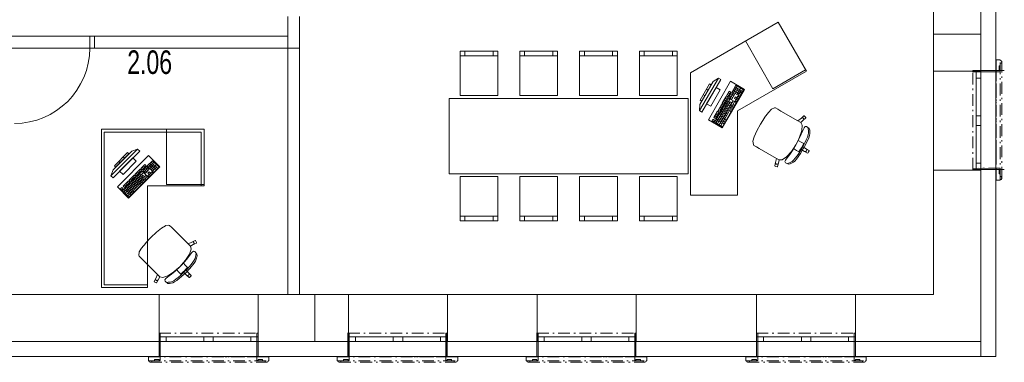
# Model space of a CAD drawing. Header units: millimetres. Extents: x 28262 to 240133, y -152087 to 56534.
# Tile 23 of 107: x 46452 to 56903, y -35940 to -32306. Entities that reach past the tile are written whole.
import ezdxf

# ---------------------------------------------------------------- set-up
doc = ezdxf.new("R2010")
doc.units = ezdxf.units.MM
doc.header["$MEASUREMENT"] = 0
doc.linetypes.add('Čerchovaná M', pattern=[225, 125, -42.5, 15, -42.5])
doc.linetypes.add('Čerchovaná S', pattern=[175, 75, -42.5, 15, -42.5])
doc.layers.get('0').update_dxf_attribs({"lineweight": 9})
for name, color, linetype, lineweight in [('--písmo', 7, 'Continuous', 25), ('Konstrukce - nosné', 7, 'Continuous', 9), ('Nové_3D prvky fasada nove', 7, 'Continuous', 9), ('Nové_Interiér - nábytek', 9, 'Continuous', 9), ('Nové_Konstrukce - nosné', 7, 'Continuous', 9), ('Nové_Otvory – Dveře', 7, 'Continuous', 9), ('Nové_Otvory – Okna', 7, 'Continuous', 9)]:
    doc.layers.add(name, color=color, linetype=linetype, lineweight=lineweight)
doc.layers.add('NonPlottable_0', color=7, linetype='Continuous', lineweight=13, plot=False)
doc.styles.add('styl1', font='arial.ttf', dxfattribs={"width": 0.7, "height": 250})

msp = doc.modelspace()

# ---------------------------------------------------------------- linework, layer by layer
at = {"linetype": 'Continuous'}
msp.add_line((56653, -35722), (56653, -18100), dxfattribs=at)
at = {"layer": 'Konstrukce - nosné', "linetype": 'Continuous'}
for p, q in [((56453, -32459), (56153, -32459)), ((56153, -32459), (56153, -32852)), ((56503, -32459), (56453, -32459)), ((56653, -32459), (56503, -32459)), ((56653, -32852), (56653, -32459)), ((56603, -32852), (56153, -32852)), ((56653, -32852), (56603, -32852)), ((56603, -33902), (56153, -33902)), ((56153, -33902), (56153, -35221)), ((56653, -33902), (56603, -33902)), ((56653, -35221), (56653, -33902)), ((47932, -35220), (45594, -35220)), ((47932, -35670), (47932, -35220)), ((49584, -35520), (49584, -35220)), ((49943, -35220), (49584, -35220)), ((49943, -35670), (49943, -35220)), ((50993, -35670), (50993, -35220)), ((51944, -35220), (50993, -35220)), ((51944, -35670), (51944, -35220)), ((54274, -35221), (52994, -35221)), ((54274, -35671), (54274, -35221)), ((56153, -35221), (55324, -35221)), ((56653, -35721), (56653, -35221)), ((49584, -35570), (49584, -35520)), ((49584, -35720), (49584, -35570)), ((45594, -35720), (47932, -35720)), ((47932, -35720), (47932, -35670)), ((49584, -35720), (49943, -35720)), ((49943, -35720), (49943, -35670)), ((50993, -35720), (50993, -35670)), ((50993, -35720), (51944, -35720)), ((51944, -35720), (51944, -35670)), ((52994, -35721), (54274, -35721)), ((54274, -35721), (54274, -35671)), ((55324, -35721), (56653, -35721))]:
    msp.add_line(p, q, dxfattribs=at)
at = {"layer": 'NonPlottable_0'}
for p, q in [((56653, -30954), (56653, -32844)), ((56813, -32844), (56813, -30954)), ((49297, -32482), (47246, -32482)), ((47246, -32482), (47246, -32607)), ((49297, -32607), (49297, -32482)), ((47246, -32607), (49297, -32607)), ((49422, -32607), (49297, -32608)), ((49297, -32608), (49298, -35221)), ((49423, -35221), (49422, -32607)), ((56860, -32731), (56817, -32731)), ((56817, -32731), (56817, -32845)), ((56849, -32845), (56849, -32797)), ((56849, -32797), (56860, -32797)), ((56860, -32737), (56860, -32731)), ((56871, -32741), (56860, -32737)), ((56860, -32772), (56871, -32769)), ((56860, -32797), (56860, -32772)), ((56877, -32749), (56871, -32741)), ((56871, -32769), (56877, -32760)), ((56877, -32760), (56877, -32749)), ((56817, -32845), (56568, -32845)), ((56568, -32845), (56568, -32858)), ((56568, -32858), (56858, -32858)), ((56653, -32844), (56813, -32844)), ((56858, -32845), (56849, -32845)), ((56858, -32858), (56858, -32845)), ((56859, -33882), (56569, -33883)), ((56569, -33883), (56569, -33895)), ((56569, -33895), (56818, -33895)), ((56818, -33895), (56818, -34009)), ((56850, -33943), (56850, -33895)), ((56850, -33895), (56859, -33895)), ((56861, -33943), (56850, -33943)), ((56859, -33895), (56859, -33882)), ((56861, -33968), (56861, -33943)), ((56818, -34009), (56861, -34009)), ((56871, -33971), (56861, -33968)), ((56861, -34003), (56871, -34000)), ((56861, -34009), (56861, -34003)), ((56878, -33980), (56871, -33971)), ((56871, -34000), (56878, -33991)), ((56878, -33991), (56878, -33980)), ((49298, -35221), (49423, -35221)), ((47945, -35631), (47932, -35631)), ((47932, -35631), (47932, -35881)), ((47945, -35922), (47945, -35631)), ((48982, -35631), (48969, -35631)), ((48969, -35631), (48969, -35922)), ((48982, -35881), (48982, -35631)), ((49950, -35631), (49938, -35631)), ((49938, -35631), (49938, -35881)), ((49950, -35922), (49950, -35631)), ((50988, -35631), (50975, -35631)), ((50975, -35631), (50975, -35922)), ((50988, -35881), (50988, -35631)), ((51956, -35631), (51943, -35631)), ((51943, -35631), (51943, -35881)), ((51956, -35922), (51956, -35631)), ((52993, -35631), (52981, -35631)), ((52981, -35631), (52981, -35922)), ((52993, -35881), (52993, -35631)), ((54286, -35631), (54273, -35631)), ((54273, -35631), (54273, -35881)), ((54286, -35922), (54286, -35631)), ((55323, -35631), (55311, -35631)), ((55311, -35631), (55311, -35922)), ((55323, -35881), (55323, -35631)), ((47932, -35719), (45543, -35719)), ((47932, -35879), (47932, -35719)), ((49937, -35719), (48982, -35719)), ((48982, -35719), (48982, -35879)), ((49937, -35879), (49937, -35719)), ((51943, -35719), (50987, -35719)), ((50987, -35719), (50987, -35879)), ((51943, -35879), (51943, -35719)), ((54273, -35719), (52993, -35719)), ((52993, -35719), (52993, -35879)), ((54273, -35879), (54273, -35719)), ((56653, -35719), (55323, -35719)), ((55323, -35719), (55323, -35879)), ((56653, -35879), (56653, -35719)), ((45543, -35879), (47932, -35879)), ((47818, -35881), (47818, -35924)), ((47932, -35881), (47818, -35881)), ((47818, -35924), (47824, -35924)), ((47824, -35924), (47828, -35934)), ((47828, -35934), (47836, -35940)), ((47836, -35940), (47847, -35940)), ((47847, -35940), (47856, -35934)), ((47856, -35934), (47859, -35924)), ((47859, -35924), (47884, -35924)), ((47884, -35924), (47884, -35912)), ((47884, -35912), (47932, -35912)), ((47932, -35912), (47932, -35922)), ((47932, -35922), (47945, -35922)), ((48969, -35922), (48982, -35922)), ((48982, -35879), (49937, -35879)), ((49096, -35881), (48982, -35881)), ((48982, -35922), (48982, -35912)), ((48982, -35912), (49030, -35912)), ((49030, -35912), (49030, -35924)), ((49030, -35924), (49055, -35924)), ((49055, -35924), (49058, -35934)), ((49058, -35934), (49067, -35940)), ((49067, -35940), (49078, -35940)), ((49078, -35940), (49087, -35934)), ((49087, -35934), (49090, -35924)), ((49090, -35924), (49096, -35924)), ((49096, -35924), (49096, -35881)), ((49823, -35881), (49823, -35924)), ((49938, -35881), (49823, -35881)), ((49823, -35924), (49830, -35924)), ((49830, -35924), (49833, -35934)), ((49833, -35934), (49842, -35940)), ((49842, -35940), (49853, -35940)), ((49853, -35940), (49861, -35934)), ((49861, -35934), (49865, -35924)), ((49865, -35924), (49890, -35924)), ((49890, -35924), (49890, -35912)), ((49890, -35912), (49938, -35912)), ((49938, -35912), (49938, -35922)), ((49938, -35922), (49950, -35922)), ((50975, -35922), (50988, -35922)), ((50987, -35879), (51943, -35879)), ((51102, -35881), (50988, -35881)), ((50988, -35922), (50988, -35912)), ((50988, -35912), (51035, -35912)), ((51035, -35912), (51035, -35924)), ((51035, -35924), (51060, -35924)), ((51060, -35924), (51064, -35934)), ((51064, -35934), (51072, -35940)), ((51072, -35940), (51083, -35940)), ((51083, -35940), (51092, -35934)), ((51092, -35934), (51095, -35924)), ((51095, -35924), (51102, -35924)), ((51102, -35924), (51102, -35881)), ((51829, -35881), (51829, -35924)), ((51943, -35881), (51829, -35881)), ((51829, -35924), (51836, -35924)), ((51836, -35924), (51839, -35934)), ((51839, -35934), (51848, -35940)), ((51848, -35940), (51858, -35940)), ((51858, -35940), (51867, -35934)), ((51867, -35934), (51871, -35924)), ((51871, -35924), (51895, -35924)), ((51895, -35924), (51895, -35912)), ((51895, -35912), (51943, -35912)), ((51943, -35912), (51943, -35922)), ((51943, -35922), (51956, -35922)), ((52981, -35922), (52993, -35922)), ((52993, -35879), (54273, -35879)), ((53108, -35881), (52993, -35881)), ((52993, -35922), (52993, -35912)), ((52993, -35912), (53041, -35912)), ((53041, -35912), (53041, -35924)), ((53041, -35924), (53066, -35924)), ((53066, -35924), (53069, -35934)), ((53069, -35934), (53078, -35940)), ((53078, -35940), (53089, -35940)), ((53089, -35940), (53098, -35934)), ((53098, -35934), (53101, -35924)), ((53101, -35924), (53108, -35924)), ((53108, -35924), (53108, -35881)), ((54159, -35881), (54159, -35924)), ((54273, -35881), (54159, -35881)), ((54159, -35924), (54166, -35924)), ((54166, -35924), (54169, -35934)), ((54169, -35934), (54178, -35940)), ((54178, -35940), (54188, -35940)), ((54188, -35940), (54197, -35934)), ((54197, -35934), (54201, -35924)), ((54201, -35924), (54225, -35924)), ((54225, -35924), (54225, -35912)), ((54225, -35912), (54273, -35912)), ((54273, -35912), (54273, -35922)), ((54273, -35922), (54286, -35922)), ((55311, -35922), (55323, -35922)), ((55323, -35879), (56653, -35879)), ((55438, -35881), (55323, -35881)), ((55323, -35922), (55323, -35912)), ((55323, -35912), (55371, -35912)), ((55371, -35912), (55371, -35924)), ((55371, -35924), (55396, -35924)), ((55396, -35924), (55399, -35934)), ((55399, -35934), (55408, -35940)), ((55408, -35940), (55419, -35940)), ((55419, -35940), (55428, -35934)), ((55428, -35934), (55431, -35924)), ((55431, -35924), (55438, -35924)), ((55438, -35924), (55438, -35881))]:
    msp.add_line(p, q, dxfattribs=at)
at = {"layer": 'Nové_3D prvky fasada nove', "linetype": 'Čerchovaná M'}
for p, q in [((56818, -34009), (56817, -32731)), ((56817, -32731), (56860, -32731)), ((56817, -32845), (56817, -32731)), ((56817, -32731), (56860, -32731)), ((56849, -32797), (56849, -32845)), ((56860, -32797), (56849, -32797)), ((56861, -34009), (56860, -32731)), ((56860, -32731), (56860, -32737)), ((56860, -32737), (56871, -32741)), ((56860, -32737), (56871, -32741)), ((56871, -32769), (56860, -32772)), ((56860, -32772), (56860, -32797)), ((56871, -32741), (56877, -32749)), ((56871, -32741), (56877, -32749)), ((56877, -32760), (56871, -32769)), ((56878, -33991), (56877, -32749)), ((56877, -32749), (56877, -32760)), ((56569, -33895), (56568, -32845)), ((56568, -32845), (56817, -32845)), ((56568, -32858), (56568, -32845)), ((56568, -32845), (56817, -32845)), ((56858, -32858), (56568, -32858)), ((56849, -32845), (56858, -32845)), ((56858, -32845), (56858, -32858)), ((56859, -33882), (56569, -33883)), ((56569, -33883), (56569, -33895)), ((56569, -33895), (56818, -33895)), ((56569, -33895), (56818, -33895)), ((56818, -33895), (56818, -34009)), ((56850, -33895), (56859, -33895)), ((56850, -33943), (56850, -33895)), ((56861, -33943), (56850, -33943)), ((56859, -33895), (56859, -33882)), ((56861, -33968), (56861, -33943)), ((56818, -34009), (56861, -34009)), ((56818, -34009), (56861, -34009)), ((56871, -33971), (56861, -33968)), ((56861, -34003), (56871, -34000)), ((56861, -34003), (56871, -34000)), ((56861, -34009), (56861, -34003)), ((56878, -33980), (56871, -33971)), ((56871, -34000), (56878, -33991)), ((56871, -34000), (56878, -33991)), ((56878, -33991), (56878, -33980)), ((47932, -35631), (47932, -35881)), ((47945, -35631), (47932, -35631)), ((47932, -35631), (47932, -35881)), ((47932, -35631), (48982, -35631)), ((47945, -35922), (47945, -35631)), ((48969, -35922), (48969, -35631)), ((48969, -35631), (48982, -35631)), ((48982, -35631), (48982, -35881)), ((48982, -35631), (48982, -35881)), ((49938, -35631), (49938, -35881)), ((49950, -35631), (49938, -35631)), ((49938, -35631), (49938, -35881)), ((49938, -35631), (50988, -35631)), ((49950, -35922), (49950, -35631)), ((50975, -35922), (50975, -35631)), ((50975, -35631), (50988, -35631)), ((50988, -35631), (50988, -35881)), ((50988, -35631), (50988, -35881)), ((51943, -35631), (51943, -35881)), ((51956, -35631), (51943, -35631)), ((51943, -35631), (51943, -35881)), ((51943, -35631), (52993, -35631)), ((51956, -35922), (51956, -35631)), ((52981, -35922), (52981, -35631)), ((52981, -35631), (52993, -35631)), ((52993, -35631), (52993, -35881)), ((52993, -35631), (52993, -35881)), ((54273, -35631), (54273, -35881)), ((54286, -35631), (54273, -35631)), ((54273, -35631), (54273, -35881)), ((54273, -35631), (55323, -35631)), ((54286, -35922), (54286, -35631)), ((55311, -35922), (55311, -35631)), ((55311, -35631), (55323, -35631)), ((55323, -35631), (55323, -35881)), ((55323, -35631), (55323, -35881)), ((47818, -35881), (47818, -35924)), ((47932, -35881), (47818, -35881)), ((47818, -35881), (47818, -35924)), ((47818, -35881), (49096, -35881)), ((47818, -35924), (47824, -35924)), ((47818, -35924), (49096, -35924)), ((47824, -35924), (47828, -35934)), ((47824, -35924), (47828, -35934)), ((47828, -35934), (47836, -35940)), ((47828, -35934), (47836, -35940)), ((47836, -35940), (47847, -35940)), ((47836, -35940), (49078, -35940)), ((47847, -35940), (47856, -35934)), ((47856, -35934), (47859, -35924)), ((47859, -35924), (47884, -35924)), ((47884, -35924), (47884, -35912)), ((47884, -35912), (47932, -35912)), ((47932, -35912), (47932, -35922)), ((47932, -35922), (47945, -35922)), ((48982, -35922), (48969, -35922)), ((48982, -35881), (49096, -35881)), ((48982, -35912), (48982, -35922)), ((49030, -35912), (48982, -35912)), ((49030, -35924), (49030, -35912)), ((49055, -35924), (49030, -35924)), ((49058, -35934), (49055, -35924)), ((49067, -35940), (49058, -35934)), ((49078, -35940), (49067, -35940)), ((49087, -35934), (49078, -35940)), ((49087, -35934), (49078, -35940)), ((49090, -35924), (49087, -35934)), ((49090, -35924), (49087, -35934)), ((49096, -35924), (49090, -35924)), ((49096, -35881), (49096, -35924)), ((49096, -35881), (49096, -35924)), ((49823, -35881), (49823, -35924)), ((49938, -35881), (49823, -35881)), ((49823, -35881), (49823, -35924)), ((49823, -35881), (51102, -35881)), ((49823, -35924), (49830, -35924)), ((49823, -35924), (51102, -35924)), ((49830, -35924), (49833, -35934)), ((49830, -35924), (49833, -35934)), ((49833, -35934), (49842, -35940)), ((49833, -35934), (49842, -35940)), ((49842, -35940), (49853, -35940)), ((49842, -35940), (51083, -35940)), ((49853, -35940), (49861, -35934)), ((49861, -35934), (49865, -35924)), ((49865, -35924), (49890, -35924)), ((49890, -35924), (49890, -35912)), ((49890, -35912), (49938, -35912)), ((49938, -35912), (49938, -35922)), ((49938, -35922), (49950, -35922)), ((50988, -35922), (50975, -35922)), ((50988, -35881), (51102, -35881)), ((50988, -35912), (50988, -35922)), ((51035, -35912), (50988, -35912)), ((51035, -35924), (51035, -35912)), ((51060, -35924), (51035, -35924)), ((51064, -35934), (51060, -35924)), ((51072, -35940), (51064, -35934)), ((51083, -35940), (51072, -35940)), ((51092, -35934), (51083, -35940)), ((51092, -35934), (51083, -35940)), ((51095, -35924), (51092, -35934)), ((51095, -35924), (51092, -35934)), ((51102, -35924), (51095, -35924)), ((51102, -35881), (51102, -35924)), ((51102, -35881), (51102, -35924)), ((51829, -35881), (51829, -35924)), ((51943, -35881), (51829, -35881)), ((51829, -35881), (51829, -35924)), ((51829, -35881), (53108, -35881)), ((51829, -35924), (51836, -35924)), ((51829, -35924), (53108, -35924)), ((51836, -35924), (51839, -35934)), ((51836, -35924), (51839, -35934)), ((51839, -35934), (51848, -35940)), ((51839, -35934), (51848, -35940)), ((51848, -35940), (51858, -35940)), ((51848, -35940), (53089, -35940)), ((51858, -35940), (51867, -35934)), ((51867, -35934), (51871, -35924)), ((51871, -35924), (51895, -35924)), ((51895, -35924), (51895, -35912)), ((51895, -35912), (51943, -35912)), ((51943, -35912), (51943, -35922)), ((51943, -35922), (51956, -35922)), ((52993, -35922), (52981, -35922)), ((52993, -35881), (53108, -35881)), ((52993, -35912), (52993, -35922)), ((53041, -35912), (52993, -35912)), ((53041, -35924), (53041, -35912)), ((53066, -35924), (53041, -35924)), ((53069, -35934), (53066, -35924)), ((53078, -35940), (53069, -35934)), ((53089, -35940), (53078, -35940)), ((53098, -35934), (53089, -35940)), ((53098, -35934), (53089, -35940)), ((53101, -35924), (53098, -35934)), ((53101, -35924), (53098, -35934)), ((53108, -35924), (53101, -35924)), ((53108, -35881), (53108, -35924)), ((53108, -35881), (53108, -35924)), ((54159, -35881), (54159, -35924)), ((54273, -35881), (54159, -35881)), ((54159, -35881), (54159, -35924)), ((54159, -35881), (55438, -35881)), ((54159, -35924), (54166, -35924)), ((54159, -35924), (55438, -35924)), ((54166, -35924), (54169, -35934)), ((54166, -35924), (54169, -35934)), ((54169, -35934), (54178, -35940)), ((54169, -35934), (54178, -35940)), ((54178, -35940), (54188, -35940)), ((54178, -35940), (55419, -35940)), ((54188, -35940), (54197, -35934)), ((54197, -35934), (54201, -35924)), ((54201, -35924), (54225, -35924)), ((54225, -35924), (54225, -35912)), ((54225, -35912), (54273, -35912)), ((54273, -35912), (54273, -35922)), ((54273, -35922), (54286, -35922)), ((55323, -35922), (55311, -35922)), ((55323, -35881), (55438, -35881)), ((55323, -35912), (55323, -35922)), ((55371, -35912), (55323, -35912)), ((55371, -35924), (55371, -35912)), ((55396, -35924), (55371, -35924)), ((55399, -35934), (55396, -35924)), ((55408, -35940), (55399, -35934)), ((55419, -35940), (55408, -35940)), ((55428, -35934), (55419, -35940)), ((55428, -35934), (55419, -35940)), ((55431, -35924), (55428, -35934)), ((55431, -35924), (55428, -35934)), ((55438, -35924), (55431, -35924)), ((55438, -35881), (55438, -35924)), ((55438, -35881), (55438, -35924))]:
    msp.add_line(p, q, dxfattribs=at)
at = {"layer": 'Nové_3D prvky fasada nove', "linetype": 'Continuous'}
for p, q in [((56817, -32731), (56817, -32845)), ((56860, -32731), (56817, -32731)), ((56849, -32797), (56849, -32845)), ((56860, -32797), (56849, -32797)), ((56860, -32731), (56860, -32737)), ((56860, -32737), (56871, -32741)), ((56871, -32769), (56860, -32772)), ((56860, -32772), (56860, -32797)), ((56871, -32741), (56877, -32749)), ((56877, -32760), (56871, -32769)), ((56877, -32749), (56877, -32760)), ((56817, -32845), (56568, -32845)), ((56568, -32845), (56568, -32858)), ((56858, -32858), (56568, -32858)), ((56858, -32845), (56849, -32845)), ((56858, -32845), (56858, -32858)), ((56859, -33882), (56569, -33883)), ((56569, -33883), (56569, -33895)), ((56818, -33895), (56569, -33895)), ((56818, -33895), (56818, -34009)), ((56850, -33895), (56850, -33943)), ((56859, -33895), (56850, -33895)), ((56861, -33943), (56850, -33943)), ((56859, -33882), (56859, -33895)), ((56861, -33943), (56861, -33968)), ((56861, -34009), (56818, -34009)), ((56861, -33968), (56871, -33971)), ((56871, -34000), (56861, -34003)), ((56861, -34003), (56861, -34009)), ((56871, -33971), (56878, -33980)), ((56878, -33991), (56871, -34000)), ((56878, -33980), (56878, -33991)), ((47932, -35631), (47932, -35881)), ((47945, -35631), (47932, -35631)), ((47945, -35631), (47945, -35922)), ((48982, -35631), (48969, -35631)), ((48969, -35631), (48969, -35922)), ((48982, -35631), (48982, -35881)), ((49938, -35631), (49938, -35881)), ((49950, -35631), (49938, -35631)), ((49950, -35631), (49950, -35922)), ((50988, -35631), (50975, -35631)), ((50975, -35631), (50975, -35922)), ((50988, -35631), (50988, -35881)), ((51943, -35631), (51943, -35881)), ((51956, -35631), (51943, -35631)), ((51956, -35631), (51956, -35922)), ((52993, -35631), (52981, -35631)), ((52981, -35631), (52981, -35922)), ((52993, -35631), (52993, -35881)), ((54273, -35631), (54273, -35881)), ((54286, -35631), (54273, -35631)), ((54286, -35631), (54286, -35922)), ((55323, -35631), (55311, -35631)), ((55311, -35631), (55311, -35922)), ((55323, -35631), (55323, -35881)), ((47818, -35881), (47818, -35924)), ((47932, -35881), (47818, -35881)), ((47824, -35924), (47818, -35924)), ((47824, -35924), (47828, -35934)), ((47828, -35934), (47836, -35940)), ((47847, -35940), (47836, -35940)), ((47856, -35934), (47847, -35940)), ((47859, -35924), (47856, -35934)), ((47884, -35924), (47859, -35924)), ((47884, -35912), (47884, -35924)), ((47932, -35912), (47884, -35912)), ((47932, -35912), (47932, -35922)), ((47945, -35922), (47932, -35922)), ((48982, -35922), (48969, -35922)), ((49096, -35881), (48982, -35881)), ((48982, -35912), (48982, -35922)), ((49030, -35912), (48982, -35912)), ((49030, -35912), (49030, -35924)), ((49055, -35924), (49030, -35924)), ((49055, -35924), (49058, -35934)), ((49058, -35934), (49067, -35940)), ((49078, -35940), (49067, -35940)), ((49087, -35934), (49078, -35940)), ((49090, -35924), (49087, -35934)), ((49096, -35924), (49090, -35924)), ((49096, -35881), (49096, -35924)), ((49823, -35881), (49823, -35924)), ((49938, -35881), (49823, -35881)), ((49830, -35924), (49823, -35924)), ((49830, -35924), (49833, -35934)), ((49833, -35934), (49842, -35940)), ((49853, -35940), (49842, -35940)), ((49861, -35934), (49853, -35940)), ((49865, -35924), (49861, -35934)), ((49890, -35924), (49865, -35924)), ((49890, -35912), (49890, -35924)), ((49938, -35912), (49890, -35912)), ((49938, -35912), (49938, -35922)), ((49950, -35922), (49938, -35922)), ((50988, -35922), (50975, -35922)), ((51102, -35881), (50988, -35881)), ((50988, -35912), (50988, -35922)), ((51035, -35912), (50988, -35912)), ((51035, -35912), (51035, -35924)), ((51060, -35924), (51035, -35924)), ((51060, -35924), (51064, -35934)), ((51064, -35934), (51072, -35940)), ((51083, -35940), (51072, -35940)), ((51092, -35934), (51083, -35940)), ((51095, -35924), (51092, -35934)), ((51102, -35924), (51095, -35924)), ((51102, -35881), (51102, -35924)), ((51829, -35881), (51829, -35924)), ((51943, -35881), (51829, -35881)), ((51836, -35924), (51829, -35924)), ((51836, -35924), (51839, -35934)), ((51839, -35934), (51848, -35940)), ((51858, -35940), (51848, -35940)), ((51867, -35934), (51858, -35940)), ((51871, -35924), (51867, -35934)), ((51895, -35924), (51871, -35924)), ((51895, -35912), (51895, -35924)), ((51943, -35912), (51895, -35912)), ((51943, -35912), (51943, -35922)), ((51956, -35922), (51943, -35922)), ((52993, -35922), (52981, -35922)), ((53108, -35881), (52993, -35881)), ((52993, -35912), (52993, -35922)), ((53041, -35912), (52993, -35912)), ((53041, -35912), (53041, -35924)), ((53066, -35924), (53041, -35924)), ((53066, -35924), (53069, -35934)), ((53069, -35934), (53078, -35940)), ((53089, -35940), (53078, -35940)), ((53098, -35934), (53089, -35940)), ((53101, -35924), (53098, -35934)), ((53108, -35924), (53101, -35924)), ((53108, -35881), (53108, -35924)), ((54159, -35881), (54159, -35924)), ((54273, -35881), (54159, -35881)), ((54166, -35924), (54159, -35924)), ((54166, -35924), (54169, -35934)), ((54169, -35934), (54178, -35940)), ((54188, -35940), (54178, -35940)), ((54197, -35934), (54188, -35940)), ((54201, -35924), (54197, -35934)), ((54225, -35924), (54201, -35924)), ((54225, -35912), (54225, -35924)), ((54273, -35912), (54225, -35912)), ((54273, -35912), (54273, -35922)), ((54286, -35922), (54273, -35922)), ((55323, -35922), (55311, -35922)), ((55438, -35881), (55323, -35881)), ((55323, -35912), (55323, -35922)), ((55371, -35912), (55323, -35912)), ((55371, -35912), (55371, -35924)), ((55396, -35924), (55371, -35924)), ((55396, -35924), (55399, -35934)), ((55399, -35934), (55408, -35940)), ((55419, -35940), (55408, -35940)), ((55428, -35934), (55419, -35940)), ((55431, -35924), (55428, -35934)), ((55438, -35924), (55431, -35924)), ((55438, -35881), (55438, -35924))]:
    msp.add_line(p, q, dxfattribs=at)
at = {"layer": 'Nové_3D prvky fasada nove', "linetype": 'Čerchovaná S'}
for p, q in [((56818, -34010), (56817, -32731)), ((47817, -35880), (49096, -35881)), ((49822, -35880), (51102, -35881)), ((51828, -35880), (53108, -35881)), ((54158, -35880), (55438, -35881))]:
    msp.add_line(p, q, dxfattribs=at)
at = {"layer": 'Nové_Interiér - nábytek', "linetype": 'Continuous'}
for p, q in [((53571, -32869), (54502, -32332)), ((54502, -32332), (54802, -32851)), ((54448, -33038), (54155, -32532)), ((51528, -32641), (51128, -32641)), ((51128, -32641), (51128, -33111)), ((51128, -32691), (51528, -32691)), ((51178, -32691), (51178, -32641)), ((51478, -32691), (51478, -32641)), ((51528, -33111), (51528, -32641)), ((52162, -32641), (51762, -32641)), ((51762, -32641), (51762, -33111)), ((51762, -32691), (52162, -32691)), ((51812, -32691), (51812, -32641)), ((52112, -32691), (52112, -32641)), ((52162, -33111), (52162, -32641)), ((52796, -32641), (52396, -32641)), ((52396, -32641), (52396, -33111)), ((52396, -32691), (52796, -32691)), ((52446, -32691), (52446, -32641)), ((52746, -32691), (52746, -32641)), ((52796, -33111), (52796, -32641)), ((53430, -32641), (53030, -32641)), ((53030, -32641), (53030, -33111)), ((53030, -32691), (53430, -32691)), ((53080, -32691), (53080, -32641)), ((53380, -32691), (53380, -32641)), ((53430, -33111), (53430, -32641)), ((53571, -34169), (53571, -32869)), ((54802, -32851), (54071, -33273)), ((54794, -32838), (54448, -33038)), ((53868, -32925), (53668, -33271)), ((53672, -33205), (53812, -32962)), ((53774, -32987), (53674, -33160)), ((53692, -33170), (53792, -32997)), ((53694, -33286), (53894, -32940)), ((53998, -32960), (53763, -33367)), ((53792, -32997), (53774, -32987)), ((53868, -32925), (53812, -32962)), ((53894, -32940), (53868, -32925)), ((54145, -33045), (53998, -32960)), ((54052, -33002), (54013, -33070)), ((54030, -33080), (54069, -33012)), ((54126, -33068), (54042, -33019)), ((54136, -33051), (54052, -33002)), ((51128, -33111), (51528, -33111)), ((51762, -33111), (52162, -33111)), ((52396, -33111), (52796, -33111)), ((53030, -33111), (53430, -33111)), ((53725, -33112), (53708, -33102)), ((53758, -33054), (53741, -33044)), ((53844, -33027), (53744, -33200)), ((53787, -33225), (53887, -33052)), ((53887, -33052), (53844, -33027)), ((53948, -33123), (53909, -33191)), ((53910, -33452), (54145, -33045)), ((53965, -33133), (53948, -33123)), ((53983, -33064), (53953, -33115)), ((53953, -33115), (53970, -33125)), ((53980, -33108), (53963, -33098)), ((53970, -33125), (53999, -33074)), ((53990, -33091), (53973, -33081)), ((54008, -33079), (53978, -33130)), ((53999, -33074), (53983, -33064)), ((54022, -33132), (53988, -33113)), ((53995, -33139), (54025, -33088)), ((54032, -33115), (53998, -33096)), ((54041, -33098), (54008, -33079)), ((54012, -33149), (54041, -33098)), ((54013, -33070), (54097, -33119)), ((54090, -33092), (54023, -33053)), ((54116, -33085), (54032, -33036)), ((54048, -33125), (54039, -33142)), ((54046, -33090), (54076, -33039)), ((54065, -33134), (54048, -33125)), ((54062, -33178), (54092, -33127)), ((54063, -33099), (54102, -33031)), ((54075, -33117), (54065, -33134)), ((54092, -33127), (54075, -33117)), ((54080, -33109), (54109, -33058)), ((54097, -33119), (54136, -33051)), ((53547, -33141), (51011, -33141)), ((51011, -33141), (51011, -33941)), ((53547, -33941), (53547, -33141)), ((53668, -33271), (53672, -33205)), ((53674, -33160), (53692, -33170)), ((53744, -33200), (53787, -33225)), ((53974, -33138), (53827, -33392)), ((53844, -33402), (53990, -33148)), ((53860, -33412), (53995, -33179)), ((53904, -33200), (53865, -33268)), ((53877, -33421), (54024, -33167)), ((53882, -33277), (53921, -33209)), ((53902, -33243), (53885, -33234)), ((53894, -33431), (54041, -33177)), ((53911, -33226), (53895, -33217)), ((53921, -33209), (53904, -33200)), ((53909, -33191), (53926, -33201)), ((53911, -33441), (54058, -33186)), ((53936, -33184), (53919, -33174)), ((53941, -33232), (53925, -33223)), ((53926, -33201), (53965, -33133)), ((53946, -33167), (53929, -33157)), ((53951, -33216), (53934, -33206)), ((53955, -33150), (53939, -33140)), ((53961, -33199), (53944, -33189)), ((53963, -33234), (53946, -33224)), ((53971, -33182), (53954, -33172)), ((53973, -33217), (53956, -33207)), ((53983, -33200), (53966, -33190)), ((53982, -33239), (53966, -33229)), ((54058, -33186), (53974, -33138)), ((53992, -33222), (53975, -33213)), ((53992, -33183), (53976, -33173)), ((53978, -33130), (54012, -33149)), ((54002, -33205), (53985, -33196)), ((54004, -33240), (53987, -33231)), ((54012, -33188), (53995, -33179)), ((54014, -33223), (53997, -33214)), ((54028, -33237), (54011, -33228)), ((54040, -33216), (54024, -33206)), ((54039, -33142), (54055, -33151)), ((54055, -33151), (54046, -33168)), ((54046, -33168), (54062, -33178)), ((54055, -33151), (54065, -33134)), ((54072, -33161), (54055, -33151)), ((54082, -33144), (54065, -33134)), ((53668, -33271), (53694, -33286)), ((53860, -33276), (53821, -33344)), ((53848, -33337), (53831, -33327)), ((53838, -33354), (53877, -33286)), ((53857, -33320), (53841, -33310)), ((53867, -33303), (53850, -33293)), ((53877, -33286), (53860, -33276)), ((53865, -33268), (53882, -33277)), ((53883, -33334), (53866, -33325)), ((53892, -33260), (53875, -33251)), ((53892, -33317), (53876, -33308)), ((53902, -33300), (53885, -33291)), ((53904, -33335), (53888, -33326)), ((53912, -33283), (53895, -33274)), ((53914, -33319), (53897, -33309)), ((53922, -33266), (53905, -33257)), ((53924, -33302), (53907, -33292)), ((53924, -33341), (53907, -33331)), ((53932, -33249), (53915, -33240)), ((53934, -33285), (53917, -33275)), ((53933, -33324), (53917, -33314)), ((53943, -33307), (53926, -33297)), ((53944, -33268), (53927, -33258)), ((53945, -33342), (53929, -33332)), ((53953, -33290), (53936, -33280)), ((53953, -33251), (53937, -33241)), ((53955, -33325), (53938, -33315)), ((53963, -33273), (53946, -33263)), ((53965, -33308), (53948, -33299)), ((53973, -33256), (53956, -33246)), ((53975, -33291), (53958, -33282)), ((53984, -33274), (53968, -33265)), ((53994, -33257), (53977, -33248)), ((54004, -33280), (53987, -33270)), ((54016, -33259), (53999, -33249)), ((54071, -33273), (54071, -34169)), ((54358, -33345), (54399, -33290)), ((54399, -33290), (54431, -33255)), ((54431, -33255), (54433, -33254)), ((54433, -33254), (54464, -33241)), ((54464, -33241), (54474, -33241)), ((54474, -33241), (54501, -33257)), ((54501, -33257), (54532, -33275)), ((54532, -33275), (54713, -33380)), ((54749, -33350), (54776, -33325)), ((54776, -33325), (54780, -33325)), ((54780, -33325), (54796, -33343)), ((53763, -33367), (53910, -33452)), ((53811, -33361), (53802, -33378)), ((53802, -33378), (53818, -33388)), ((53828, -33371), (53811, -33361)), ((53818, -33388), (53828, -33371)), ((53821, -33344), (53838, -33354)), ((53827, -33392), (53911, -33441)), ((53853, -33385), (53837, -33375)), ((53863, -33368), (53846, -33358)), ((53873, -33351), (53856, -33342)), ((53875, -33386), (53858, -33377)), ((53885, -33369), (53868, -33360)), ((53894, -33392), (53877, -33382)), ((53895, -33352), (53878, -33343)), ((53904, -33375), (53887, -33365)), ((53906, -33410), (53889, -33400)), ((53914, -33358), (53897, -33348)), ((53916, -33393), (53899, -33383)), ((53926, -33376), (53909, -33366)), ((53928, -33411), (53911, -33402)), ((53936, -33359), (53919, -33349)), ((53939, -33392), (53922, -33382)), ((53950, -33373), (53933, -33363)), ((54315, -33414), (54277, -33485)), ((54315, -33414), (54357, -33346)), ((54357, -33346), (54358, -33345)), ((54713, -33380), (54749, -33350)), ((54743, -33397), (54713, -33380)), ((54769, -33372), (54743, -33397)), ((54743, -33397), (54743, -33397)), ((54743, -33397), (54759, -33426)), ((54749, -33350), (54754, -33347)), ((54754, -33347), (54759, -33346)), ((54759, -33426), (54754, -33481)), ((54759, -33346), (54765, -33347)), ((54765, -33347), (54770, -33351)), ((54796, -33347), (54769, -33372)), ((54772, -33367), (54769, -33372)), ((54770, -33351), (54773, -33356)), ((54774, -33362), (54772, -33367)), ((54773, -33356), (54774, -33362)), ((54778, -33453), (54789, -33440)), ((54789, -33440), (54802, -33440)), ((54796, -33343), (54796, -33347)), ((54802, -33440), (54832, -33461)), ((47320, -33469), (48409, -33469)), ((47320, -35148), (47320, -33469)), ((47320, -33469), (47350, -33469)), ((47320, -33499), (47320, -33469)), ((47320, -35118), (47320, -33499)), ((47350, -33469), (48379, -33469)), ((48379, -33499), (47350, -33499)), ((47350, -33499), (47350, -35118)), ((48009, -34054), (48009, -33469)), ((48379, -33469), (48409, -33469)), ((48379, -34069), (48379, -33499)), ((48409, -33469), (48409, -34069)), ((48409, -33469), (48409, -33499)), ((48409, -33499), (48409, -34069)), ((54277, -33486), (54249, -33549)), ((54277, -33485), (54277, -33486)), ((54727, -33568), (54748, -33522)), ((54754, -33481), (54731, -33553)), ((54748, -33522), (54766, -33480)), ((54766, -33480), (54778, -33453)), ((54813, -33553), (54822, -33528)), ((54821, -33458), (54821, -33454)), ((54823, -33466), (54821, -33458)), ((54822, -33528), (54826, -33508)), ((54824, -33477), (54823, -33466)), ((54826, -33492), (54824, -33477)), ((54826, -33508), (54826, -33492)), ((54836, -33534), (54828, -33559)), ((54832, -33461), (54838, -33477)), ((54840, -33514), (54836, -33534)), ((54838, -33477), (54840, -33514)), ((54249, -33549), (54235, -33594)), ((54235, -33594), (54235, -33596)), ((54235, -33596), (54240, -33630)), ((54240, -33630), (54245, -33639)), ((54245, -33639), (54272, -33654)), ((54692, -33632), (54654, -33694)), ((54664, -33674), (54692, -33632)), ((54692, -33632), (54727, -33568)), ((54714, -33587), (54692, -33632)), ((54731, -33553), (54714, -33587)), ((54714, -33587), (54748, -33606)), ((54748, -33606), (54774, -33621)), ((54757, -33650), (54749, -33665)), ((54756, -33669), (54772, -33640)), ((54774, -33621), (54757, -33650)), ((54757, -33650), (54799, -33676)), ((54797, -33626), (54770, -33677)), ((54772, -33640), (54787, -33611)), ((54787, -33611), (54801, -33581)), ((54828, -33559), (54797, -33626)), ((54801, -33581), (54813, -33553)), ((47704, -33680), (47421, -33963)), ((47443, -33984), (47726, -33701)), ((47443, -33899), (47641, -33701)), ((47598, -33715), (47457, -33856)), ((47471, -33871), (47612, -33729)), ((47821, -33747), (47489, -34079)), ((47612, -33729), (47598, -33715)), ((47704, -33680), (47641, -33701)), ((47726, -33701), (47704, -33680)), ((47941, -33867), (47821, -33747)), ((54272, -33654), (54303, -33672)), ((54303, -33672), (54484, -33777)), ((54592, -33762), (54643, -33705)), ((54625, -33735), (54597, -33772)), ((54654, -33694), (54625, -33735)), ((54643, -33705), (54664, -33674)), ((54664, -33674), (54697, -33693)), ((54703, -33752), (54684, -33776)), ((54697, -33693), (54723, -33708)), ((54697, -33786), (54740, -33726)), ((54721, -33725), (54703, -33752)), ((54739, -33697), (54721, -33725)), ((54723, -33708), (54740, -33679)), ((54756, -33669), (54739, -33697)), ((54740, -33679), (54749, -33665)), ((54740, -33726), (54770, -33677)), ((54740, -33679), (54784, -33703)), ((54784, -33703), (54790, -33704)), ((54784, -33703), (54816, -33721)), ((54790, -33704), (54796, -33704)), ((54796, -33704), (54801, -33701)), ((54799, -33676), (54804, -33680)), ((54799, -33676), (54831, -33695)), ((54801, -33701), (54805, -33697)), ((54804, -33680), (54806, -33686)), ((54807, -33691), (54805, -33697)), ((54806, -33686), (54807, -33691)), ((54816, -33721), (54820, -33720)), ((54820, -33720), (54826, -33709)), ((54832, -33699), (54826, -33709)), ((54831, -33695), (54832, -33699)), ((47457, -33856), (47471, -33871)), ((47518, -33823), (47504, -33809)), ((47655, -33772), (47513, -33913)), ((47549, -33948), (47690, -33807)), ((47565, -33776), (47551, -33762)), ((47690, -33807), (47655, -33772)), ((47779, -33844), (47738, -33885)), ((47752, -33899), (47793, -33857)), ((47779, -33871), (47766, -33858)), ((47793, -33857), (47779, -33844)), ((47862, -33802), (47807, -33857)), ((47807, -33857), (47875, -33926)), ((47821, -33871), (47876, -33816)), ((47876, -33898), (47821, -33844)), ((47834, -33885), (47876, -33843)), ((47903, -33898), (47835, -33830)), ((47917, -33884), (47848, -33816)), ((47848, -33899), (47903, -33843)), ((47931, -33871), (47862, -33802)), ((54476, -33822), (54468, -33858)), ((54468, -33858), (54470, -33862)), ((54484, -33777), (54476, -33822)), ((54476, -33822), (54476, -33828)), ((54476, -33828), (54478, -33833)), ((54478, -33833), (54482, -33838)), ((54482, -33838), (54487, -33840)), ((54514, -33794), (54484, -33777)), ((54487, -33840), (54493, -33840)), ((54493, -33840), (54499, -33838)), ((54497, -33865), (54505, -33828)), ((54499, -33838), (54503, -33834)), ((54503, -33834), (54505, -33828)), ((54505, -33828), (54514, -33794)), ((54514, -33794), (54547, -33793)), ((54514, -33794), (54514, -33794)), ((54547, -33793), (54592, -33762)), ((54580, -33795), (54574, -33812)), ((54574, -33812), (54581, -33824)), ((54597, -33772), (54580, -33795)), ((54581, -33824), (54614, -33839)), ((54606, -33831), (54602, -33833)), ((54614, -33828), (54606, -33831)), ((54624, -33823), (54614, -33828)), ((54614, -33839), (54631, -33836)), ((54638, -33818), (54624, -33823)), ((54631, -33836), (54664, -33819)), ((54652, -33810), (54638, -33818)), ((54667, -33796), (54652, -33810)), ((54664, -33819), (54680, -33806)), ((54684, -33776), (54667, -33796)), ((54680, -33806), (54697, -33786)), ((47421, -33963), (47443, -33899)), ((47421, -33963), (47443, -33984)), ((47513, -33913), (47549, -33948)), ((47751, -33913), (47544, -34121)), ((47557, -34134), (47765, -33927)), ((47571, -34148), (47762, -33958)), ((47585, -34162), (47793, -33954)), ((47609, -34199), (47941, -33867)), ((47669, -33955), (47613, -34010)), ((47682, -33968), (47669, -33955)), ((47731, -33892), (47676, -33948)), ((47676, -33948), (47689, -33961)), ((47689, -33961), (47745, -33906)), ((47703, -33947), (47689, -33934)), ((47717, -33934), (47703, -33920)), ((47724, -33968), (47710, -33954)), ((47731, -33920), (47717, -33906)), ((47737, -33954), (47724, -33940)), ((47745, -33906), (47731, -33892)), ((47744, -33975), (47731, -33961)), ((47738, -33885), (47752, -33899)), ((47758, -33961), (47744, -33947)), ((47820, -33981), (47751, -33913)), ((47765, -33885), (47752, -33871)), ((47800, -33864), (47758, -33906)), ((47758, -33906), (47786, -33933)), ((47775, -33971), (47762, -33958)), ((47772, -33920), (47814, -33878)), ((47800, -33919), (47772, -33892)), ((47814, -33906), (47786, -33878)), ((47786, -33933), (47827, -33892)), ((47827, -33892), (47800, -33864)), ((47827, -33919), (47813, -33933)), ((47813, -33933), (47827, -33947)), ((47827, -33947), (47813, -33961)), ((47813, -33961), (47827, -33974)), ((47841, -33933), (47827, -33919)), ((47827, -33974), (47869, -33933)), ((47827, -33947), (47841, -33933)), ((47841, -33961), (47827, -33947)), ((47855, -33919), (47841, -33933)), ((47855, -33947), (47841, -33933)), ((47869, -33933), (47855, -33919)), ((47862, -33912), (47903, -33871)), ((47875, -33926), (47931, -33871)), ((51011, -33941), (53547, -33941)), ((54470, -33862), (54494, -33867)), ((54494, -33867), (54497, -33865)), ((47606, -34017), (47551, -34072)), ((47565, -34086), (47620, -34031)), ((47578, -34072), (47565, -34058)), ((47592, -34058), (47579, -34045)), ((47606, -34044), (47592, -34031)), ((47599, -34175), (47806, -33968)), ((47613, -34079), (47599, -34065)), ((47620, -34031), (47606, -34017)), ((47612, -34189), (47820, -33981)), ((47613, -34010), (47627, -34024)), ((47627, -34065), (47613, -34051)), ((47627, -34024), (47682, -33968)), ((47641, -34010), (47627, -33996)), ((47641, -34051), (47627, -34037)), ((47647, -34072), (47634, -34058)), ((47655, -33996), (47641, -33982)), ((47654, -34037), (47641, -34024)), ((47661, -34058), (47647, -34044)), ((47665, -34082), (47651, -34068)), ((47668, -33982), (47655, -33968)), ((47668, -34023), (47655, -34010)), ((47675, -34044), (47661, -34030)), ((47678, -34068), (47665, -34054)), ((47682, -34010), (47668, -33996)), ((47689, -34030), (47675, -34017)), ((47692, -34054), (47679, -34041)), ((47696, -33996), (47682, -33982)), ((47699, -34075), (47685, -34061)), ((47703, -34016), (47689, -34003)), ((47706, -34040), (47692, -34027)), ((47710, -33982), (47696, -33968)), ((47713, -34061), (47699, -34047)), ((47717, -34003), (47703, -33989)), ((47720, -34027), (47706, -34013)), ((47727, -34047), (47713, -34034)), ((47730, -33989), (47717, -33975)), ((47734, -34013), (47720, -33999)), ((47741, -34033), (47727, -34020)), ((47744, -34058), (47730, -34044)), ((47748, -33999), (47734, -33985)), ((47754, -34020), (47741, -34006)), ((47761, -34040), (47747, -34027)), ((47761, -33985), (47748, -33971)), ((47768, -34006), (47755, -33992)), ((47778, -34023), (47765, -34009)), ((47796, -34006), (47782, -33992)), ((48409, -34069), (47810, -34069)), ((47810, -34069), (47810, -35148)), ((48409, -34054), (48009, -34054)), ((48409, -34069), (48379, -34069)), ((51128, -33971), (51528, -33971)), ((51128, -34441), (51128, -33971)), ((51528, -33971), (51528, -34441)), ((51762, -33971), (52162, -33971)), ((51762, -34441), (51762, -33971)), ((52162, -33971), (52162, -34441)), ((52396, -33971), (52796, -33971)), ((52396, -34441), (52396, -33971)), ((52796, -33971), (52796, -34441)), ((53030, -33971), (53430, -33971)), ((53030, -34441), (53030, -33971)), ((53430, -33971), (53430, -34441)), ((47489, -34079), (47609, -34199)), ((47537, -34086), (47523, -34100)), ((47523, -34100), (47537, -34114)), ((47551, -34100), (47537, -34086)), ((47537, -34114), (47551, -34100)), ((47544, -34121), (47612, -34189)), ((47551, -34072), (47565, -34086)), ((47571, -34120), (47558, -34107)), ((47585, -34107), (47571, -34093)), ((47592, -34127), (47578, -34113)), ((47599, -34093), (47585, -34079)), ((47606, -34113), (47592, -34100)), ((47609, -34137), (47595, -34124)), ((47616, -34158), (47602, -34144)), ((47620, -34099), (47606, -34086)), ((47623, -34124), (47609, -34110)), ((47630, -34144), (47616, -34130)), ((47633, -34086), (47620, -34072)), ((47637, -34110), (47623, -34096)), ((47637, -34165), (47623, -34151)), ((47644, -34130), (47630, -34117)), ((47651, -34096), (47637, -34082)), ((47652, -34149), (47638, -34136)), ((47657, -34117), (47644, -34103)), ((47668, -34134), (47654, -34120)), ((47671, -34103), (47658, -34089)), ((47685, -34089), (47671, -34075)), ((54071, -34169), (53571, -34169)), ((48001, -34491), (48035, -34487)), ((48035, -34487), (48044, -34490)), ((51128, -34391), (51528, -34391)), ((51528, -34441), (51128, -34441)), ((51178, -34391), (51178, -34441)), ((51478, -34391), (51478, -34441)), ((51762, -34391), (52162, -34391)), ((52162, -34441), (51762, -34441)), ((51812, -34391), (51812, -34441)), ((52112, -34391), (52112, -34441)), ((52396, -34391), (52796, -34391)), ((52796, -34441), (52396, -34441)), ((52446, -34391), (52446, -34441)), ((52746, -34391), (52746, -34441)), ((53030, -34391), (53430, -34391)), ((53430, -34441), (53030, -34441)), ((53080, -34391), (53080, -34441)), ((53380, -34391), (53380, -34441)), ((47846, -34616), (47905, -34561)), ((47905, -34560), (47959, -34517)), ((47905, -34561), (47905, -34560)), ((47959, -34517), (47999, -34492)), ((47999, -34492), (48001, -34491)), ((48044, -34490), (48066, -34512)), ((48066, -34512), (48092, -34537)), ((48092, -34537), (48240, -34685)), ((47791, -34675), (47747, -34728)), ((47846, -34616), (47791, -34674)), ((47791, -34674), (47791, -34675)), ((48240, -34685), (48281, -34665)), ((48264, -34709), (48240, -34685)), ((48295, -34692), (48264, -34709)), ((48281, -34665), (48315, -34648)), ((48281, -34665), (48287, -34664)), ((48287, -34664), (48293, -34664)), ((48293, -34664), (48298, -34667)), ((48328, -34675), (48295, -34692)), ((48300, -34688), (48295, -34692)), ((48298, -34667), (48302, -34672)), ((48303, -34683), (48300, -34688)), ((48302, -34672), (48303, -34677)), ((48303, -34677), (48303, -34683)), ((48315, -34648), (48319, -34650)), ((48319, -34650), (48329, -34671)), ((48329, -34671), (48328, -34675)), ((47721, -34771), (47717, -34805)), ((47722, -34768), (47721, -34771)), ((47747, -34728), (47722, -34768)), ((48253, -34793), (48212, -34857)), ((48236, -34831), (48264, -34795)), ((48271, -34741), (48253, -34793)), ((48264, -34709), (48264, -34709)), ((48264, -34709), (48271, -34741)), ((48264, -34795), (48283, -34773)), ((48283, -34773), (48297, -34763)), ((48297, -34763), (48310, -34766)), ((48310, -34766), (48333, -34794)), ((48321, -34808), (48323, -34797)), ((48323, -34797), (48324, -34789)), ((48324, -34789), (48324, -34784)), ((48333, -34794), (48335, -34811)), ((47717, -34805), (47720, -34814)), ((47720, -34814), (47742, -34836)), ((47742, -34836), (47768, -34861)), ((47768, -34861), (47915, -35009)), ((48154, -34924), (48204, -34871)), ((48187, -34885), (48154, -34923)), ((48212, -34857), (48187, -34885)), ((48187, -34885), (48214, -34913)), ((48204, -34871), (48236, -34831)), ((48251, -34927), (48272, -34902)), ((48304, -34888), (48257, -34945)), ((48272, -34902), (48291, -34879)), ((48291, -34879), (48306, -34857)), ((48318, -34866), (48304, -34888)), ((48306, -34857), (48316, -34838)), ((48316, -34838), (48320, -34823)), ((48327, -34847), (48318, -34866)), ((48320, -34823), (48321, -34808)), ((48335, -34811), (48327, -34847)), ((47915, -35009), (47896, -35051)), ((47940, -35033), (47915, -35009)), ((48024, -35023), (48088, -34981)), ((48062, -35006), (48026, -35034)), ((48101, -34973), (48062, -35006)), ((48088, -34981), (48116, -34956)), ((48154, -34924), (48101, -34973)), ((48116, -34956), (48154, -34923)), ((48116, -34956), (48143, -34984)), ((48143, -34984), (48164, -35005)), ((48182, -34998), (48158, -35021)), ((48164, -35005), (48188, -34981)), ((48175, -35026), (48218, -34987)), ((48206, -34975), (48182, -34998)), ((48188, -34981), (48200, -34969)), ((48188, -34981), (48224, -35015)), ((48212, -34957), (48200, -34969)), ((48206, -34975), (48229, -34952)), ((48235, -34934), (48212, -34957)), ((48212, -34957), (48246, -34994)), ((48214, -34913), (48235, -34934)), ((48257, -34945), (48218, -34987)), ((48229, -34952), (48251, -34927)), ((48246, -34994), (48249, -34999)), ((48246, -34994), (48272, -35020)), ((48249, -35010), (48246, -35015)), ((48249, -34999), (48250, -35005)), ((48250, -35005), (48249, -35010)), ((47896, -35051), (47879, -35084)), ((47879, -35084), (47880, -35088)), ((47880, -35088), (47902, -35099)), ((47896, -35051), (47894, -35057)), ((47894, -35057), (47895, -35062)), ((47895, -35062), (47898, -35067)), ((47898, -35067), (47902, -35071)), ((47902, -35071), (47908, -35073)), ((47902, -35099), (47906, -35098)), ((47906, -35098), (47923, -35064)), ((47908, -35073), (47914, -35072)), ((47914, -35072), (47919, -35069)), ((47919, -35069), (47923, -35064)), ((47923, -35064), (47940, -35033)), ((47940, -35033), (47940, -35033)), ((47940, -35033), (47972, -35041)), ((47972, -35041), (48024, -35023)), ((48004, -35052), (47994, -35067)), ((47994, -35067), (47997, -35080)), ((47997, -35080), (48025, -35103)), ((48026, -35034), (48004, -35052)), ((48020, -35093), (48015, -35094)), ((48028, -35092), (48020, -35093)), ((48025, -35103), (48042, -35105)), ((48038, -35090), (48028, -35092)), ((48054, -35089), (48038, -35090)), ((48042, -35105), (48078, -35097)), ((48069, -35085), (48054, -35089)), ((48087, -35075), (48069, -35085)), ((48078, -35097), (48097, -35088)), ((48109, -35060), (48087, -35075)), ((48097, -35088), (48119, -35073)), ((48133, -35042), (48109, -35060)), ((48119, -35073), (48175, -35026)), ((48158, -35021), (48133, -35042)), ((48224, -35015), (48229, -35018)), ((48224, -35015), (48251, -35041)), ((48229, -35018), (48235, -35020)), ((48235, -35020), (48241, -35018)), ((48241, -35018), (48246, -35015)), ((48251, -35041), (48255, -35041)), ((48255, -35041), (48263, -35033)), ((48272, -35024), (48263, -35033)), ((48272, -35020), (48272, -35024)), ((47320, -35148), (47320, -35118)), ((47810, -35148), (47320, -35148)), ((47350, -35148), (47320, -35148)), ((47350, -35118), (47810, -35118)), ((47810, -35148), (47350, -35148)), ((47810, -35118), (47810, -35148))]:
    msp.add_line(p, q, dxfattribs=at)
at = {"layer": 'Nové_Konstrukce - nosné', "linetype": 'Continuous'}
for p, q in [((56653, -30954), (56653, -32844)), ((56813, -32844), (56813, -30954)), ((56153, -31409), (56153, -32459)), ((56653, -32459), (56653, -31409)), ((49297, -32271), (49297, -32482)), ((49422, -32482), (49422, -32271)), ((47246, -32482), (47258, -32482)), ((47246, -32482), (47246, -32607)), ((49297, -32482), (47246, -32482)), ((49422, -32607), (49422, -32482)), ((47246, -32607), (47258, -32607)), ((47246, -32607), (49422, -32607)), ((49297, -32608), (49298, -35221)), ((49423, -35221), (49422, -32607)), ((56903, -32844), (56653, -32844)), ((56903, -32844), (56813, -32844)), ((56903, -33894), (56653, -33894)), ((56653, -33894), (56653, -35719)), ((56903, -33894), (56813, -33894)), ((56813, -35719), (56813, -33894)), ((49584, -35220), (48982, -35220)), ((48982, -35720), (48982, -35220)), ((52994, -35721), (52994, -35221)), ((55324, -35721), (55324, -35221)), ((47932, -35629), (47932, -35879)), ((47932, -35629), (47932, -35719)), ((48982, -35629), (48982, -35879)), ((48982, -35629), (48982, -35719)), ((49937, -35629), (49937, -35879)), ((49937, -35629), (49937, -35719)), ((50987, -35629), (50987, -35879)), ((50987, -35629), (50987, -35719)), ((51943, -35629), (51943, -35879)), ((51943, -35629), (51943, -35719)), ((52993, -35629), (52993, -35879)), ((52993, -35629), (52993, -35719)), ((54273, -35629), (54273, -35879)), ((54273, -35629), (54273, -35719)), ((55323, -35629), (55323, -35879)), ((55323, -35629), (55323, -35719)), ((47932, -35719), (45543, -35719)), ((49937, -35719), (48982, -35719)), ((48982, -35720), (49584, -35720)), ((51943, -35719), (50987, -35719)), ((54273, -35719), (52993, -35719)), ((56653, -35719), (55323, -35719)), ((56813, -35879), (56813, -35719)), ((45543, -35879), (47932, -35879)), ((48982, -35879), (49937, -35879)), ((50987, -35879), (51943, -35879)), ((52993, -35879), (54273, -35879)), ((55323, -35879), (56813, -35879))]:
    msp.add_line(p, q, dxfattribs=at)
at = {"layer": 'Nové_Otvory – Dveře', "linetype": 'Continuous'}
for p, q in [((47246, -32482), (46346, -32482)), ((47246, -32482), (47196, -32482)), ((47196, -32482), (47196, -32607)), ((47246, -32607), (47246, -32482)), ((47246, -32482), (47246, -32607)), ((47246, -32482), (47246, -32607)), ((47246, -32482), (47258, -32482)), ((47246, -32482), (47258, -32482)), ((47246, -32607), (46346, -32607)), ((47196, -32607), (47246, -32607)), ((47246, -32607), (47258, -32607)), ((47246, -32607), (47258, -32607))]:
    msp.add_line(p, q, dxfattribs=at)
msp.add_arc((46396, -32607), 800, 270, 0, dxfattribs=at)
at = {"layer": 'Nové_Otvory – Okna', "linetype": 'Continuous'}
for p, q in [((56153, -33902), (56153, -32852)), ((56603, -32852), (56153, -32852)), ((56603, -32927), (56603, -32852)), ((56653, -32852), (56603, -32852)), ((56653, -32852), (56603, -32852)), ((56903, -32844), (56653, -32844)), ((56653, -32844), (56653, -33894)), ((56653, -33902), (56653, -32852)), ((56653, -32852), (56653, -32927)), ((56903, -32844), (56813, -32844)), ((56813, -32844), (56813, -33894)), ((56653, -32927), (56603, -32927)), ((56603, -33327), (56603, -32927)), ((56653, -32927), (56653, -33327)), ((56603, -33377), (56603, -33327)), ((56603, -33327), (56653, -33327)), ((56653, -33327), (56653, -33377)), ((56603, -33427), (56603, -33377)), ((56653, -33427), (56603, -33427)), ((56603, -33827), (56603, -33427)), ((56653, -33377), (56653, -33427)), ((56653, -33427), (56653, -33827)), ((56603, -33902), (56603, -33827)), ((56603, -33827), (56653, -33827)), ((56653, -33827), (56653, -33902)), ((56603, -33902), (56153, -33902)), ((56653, -33902), (56603, -33902)), ((56653, -33902), (56603, -33902)), ((56903, -33894), (56653, -33894)), ((56903, -33894), (56813, -33894)), ((48982, -35220), (47932, -35220)), ((47932, -35670), (47932, -35220)), ((48982, -35670), (48982, -35220)), ((50993, -35220), (49943, -35220)), ((49943, -35670), (49943, -35220)), ((50993, -35670), (50993, -35220)), ((52994, -35221), (51944, -35220)), ((51944, -35670), (51944, -35220)), ((52994, -35671), (52994, -35221)), ((55324, -35221), (54274, -35221)), ((54274, -35671), (54274, -35221)), ((55324, -35671), (55324, -35221)), ((47932, -35629), (47932, -35719)), ((47932, -35629), (47932, -35879)), ((48982, -35629), (48982, -35719)), ((48982, -35629), (48982, -35879)), ((49937, -35629), (49937, -35719)), ((49937, -35629), (49937, -35879)), ((50987, -35629), (50987, -35719)), ((50987, -35629), (50987, -35879)), ((51943, -35629), (51943, -35719)), ((51943, -35629), (51943, -35879)), ((52993, -35629), (52993, -35719)), ((52993, -35629), (52993, -35879)), ((54273, -35629), (54273, -35719)), ((54273, -35629), (54273, -35879)), ((55323, -35629), (55323, -35719)), ((55323, -35629), (55323, -35879)), ((48007, -35670), (47932, -35670)), ((47932, -35720), (47932, -35670)), ((47932, -35720), (47932, -35670)), ((48982, -35719), (47932, -35719)), ((48982, -35720), (47932, -35720)), ((47932, -35720), (48007, -35720)), ((48007, -35720), (48007, -35670)), ((48407, -35670), (48007, -35670)), ((48007, -35720), (48407, -35720)), ((48457, -35670), (48407, -35670)), ((48407, -35670), (48407, -35720)), ((48407, -35720), (48457, -35720)), ((48507, -35670), (48457, -35670)), ((48457, -35720), (48507, -35720)), ((48507, -35720), (48507, -35670)), ((48907, -35670), (48507, -35670)), ((48507, -35720), (48907, -35720)), ((48982, -35670), (48907, -35670)), ((48907, -35670), (48907, -35720)), ((48907, -35720), (48982, -35720)), ((48982, -35720), (48982, -35670)), ((48982, -35720), (48982, -35670)), ((50987, -35719), (49937, -35719)), ((50018, -35670), (49943, -35670)), ((49943, -35720), (49943, -35670)), ((49943, -35720), (49943, -35670)), ((50993, -35720), (49943, -35720)), ((49943, -35720), (50018, -35720)), ((50018, -35720), (50018, -35670)), ((50418, -35670), (50018, -35670)), ((50018, -35720), (50418, -35720)), ((50468, -35670), (50418, -35670)), ((50418, -35670), (50418, -35720)), ((50418, -35720), (50468, -35720)), ((50518, -35670), (50468, -35670)), ((50468, -35720), (50518, -35720)), ((50518, -35720), (50518, -35670)), ((50918, -35670), (50518, -35670)), ((50518, -35720), (50918, -35720)), ((50993, -35670), (50918, -35670)), ((50918, -35670), (50918, -35720)), ((50918, -35720), (50993, -35720)), ((50993, -35720), (50993, -35670)), ((50993, -35720), (50993, -35670)), ((52993, -35719), (51943, -35719)), ((52019, -35670), (51944, -35670)), ((51944, -35720), (51944, -35670)), ((51944, -35720), (51944, -35670)), ((52994, -35721), (51944, -35720)), ((51944, -35720), (52019, -35720)), ((52019, -35720), (52019, -35670)), ((52419, -35670), (52019, -35670)), ((52019, -35720), (52419, -35720)), ((52469, -35670), (52419, -35670)), ((52419, -35670), (52419, -35720)), ((52419, -35720), (52469, -35720)), ((52519, -35670), (52469, -35670)), ((52469, -35720), (52519, -35720)), ((52519, -35720), (52519, -35670)), ((52919, -35671), (52519, -35670)), ((52519, -35720), (52919, -35721)), ((52994, -35671), (52919, -35671)), ((52919, -35671), (52919, -35721)), ((52919, -35721), (52994, -35721)), ((52994, -35721), (52994, -35671)), ((52994, -35721), (52994, -35671)), ((55323, -35719), (54273, -35719)), ((54349, -35671), (54274, -35671)), ((54274, -35721), (54274, -35671)), ((54274, -35721), (54274, -35671)), ((55324, -35721), (54274, -35721)), ((54274, -35721), (54349, -35721)), ((54349, -35721), (54349, -35671)), ((54749, -35671), (54349, -35671)), ((54349, -35721), (54749, -35721)), ((54799, -35671), (54749, -35671)), ((54749, -35671), (54749, -35721)), ((54749, -35721), (54799, -35721)), ((54849, -35671), (54799, -35671)), ((54799, -35721), (54849, -35721)), ((54849, -35721), (54849, -35671)), ((55249, -35671), (54849, -35671)), ((54849, -35721), (55249, -35721)), ((55324, -35671), (55249, -35671)), ((55249, -35671), (55249, -35721)), ((55249, -35721), (55324, -35721)), ((55324, -35721), (55324, -35671)), ((55324, -35721), (55324, -35671)), ((48982, -35879), (47932, -35879)), ((50987, -35879), (49937, -35879)), ((52993, -35879), (51943, -35879)), ((55323, -35879), (54273, -35879))]:
    msp.add_line(p, q, dxfattribs=at)

# ---------------------------------------------------------------- texts
at = {"layer": '--písmo', "style": 'styl1', "width": 0.7}
msp.add_text('2.06', height=250, dxfattribs=at).set_placement((47594, -32882))

doc.saveas('drawing.dxf')
